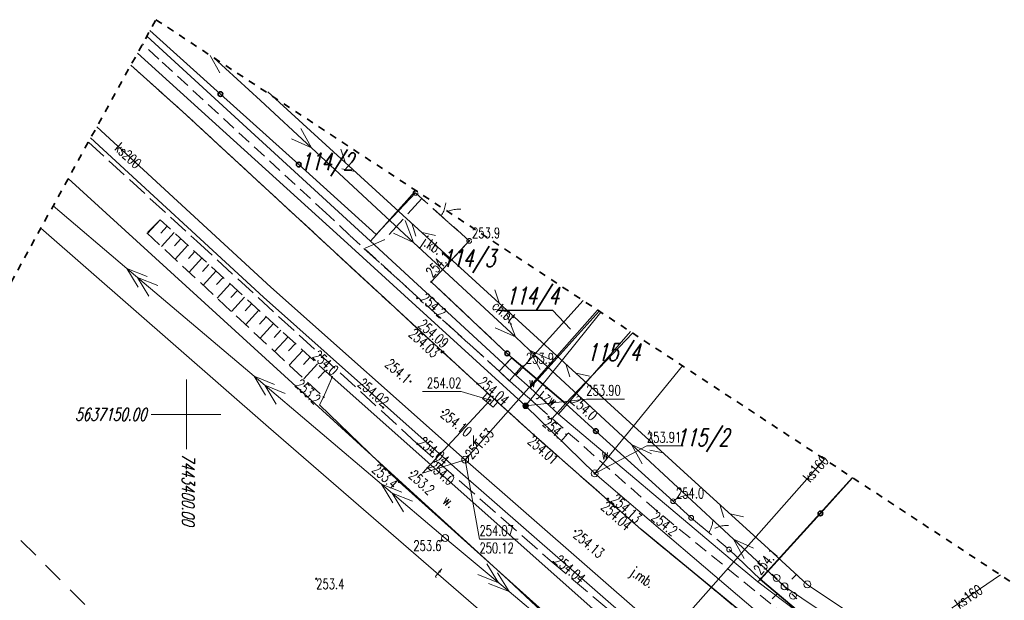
# Model space of a CAD drawing. Header units: metres. Extents: x 7443272 to 7443636, y 5636784 to 5637178.
# Tile 14 of 17: x 7443388 to 7443459, y 5637137 to 5637178. Entities that reach past the tile are written whole.
import ezdxf
from ezdxf.enums import TextEntityAlignment as Align

# ---------------------------------------------------------------- set-up
doc = ezdxf.new("R2010")
doc.units = ezdxf.units.M
doc.header["$MEASUREMENT"] = 0
for name, pattern in [('1', [0]), ('1_OTKC', [1.5, 1, -0.5]), ('1_OTKJ', [2, 1.5, -0.5]), ('1_OTKK', [0]), ('1_OTKR_A', [2, 1, -1]), ('1_OTOB', [2, 1, -1]), ('1_OTOF', [1.5, 1.5]), ('1_OTOO', [7.5, 7.5]), ('1_OTRK', [1.75, 1.25, -0.5]), ('1_SUEP_A', [0]), ('1_SUKP', [0]), ('1_SUTP_A', [0]), ('1_SUWP', [0]), ('2_1', [0]), ('2_OTKC', [1.5, 1, -0.5]), ('2_OTKJ', [2, 1.5, -0.5]), ('2_OTKK', [0]), ('2_OTKR', [0]), ('2_OTRK', [1.75, 1.25, -0.5]), ('2_OTRKG', [1.75, 1.25, -0.5]), ('2_SUEP_A', [0]), ('2_SUKP', [0]), ('2_SUTP_A', [0]), ('2_SUWP', [0]), ('3', [1, 0.5, -0.5]), ('4', [2.5, 1.5, -1])]:
    doc.linetypes.add(name, pattern=pattern)
doc.layers.get('0').update_dxf_attribs({"color": 250, "linetype": 'CONTINUOUS', "lineweight": 100})
for name, color, linetype, lineweight in [('EUZPU_L_4', 96, '4', 18), ('GRANICE_EWID_L_0', 3, '1', 18), ('KRZYZE_L_0', 7, '1', 0), ('NUMERY_DZIALEK_T_0', 3, 'CONTINUOUS', 25), ('SUEP_L_0', 1, '2_SUEP_A', 18), ('SUK_E_T_4', 34, 'CONTINUOUS', 0), ('SUK_T_1', 34, 'CONTINUOUS', 18), ('SUK_T_3', 34, 'CONTINUOUS', 18), ('SUKP_E_T_0', 34, 'CONTINUOUS', 0), ('SUKP_L_0', 34, '2_SUKP', 18), ('SUKR_T_0', 34, 'CONTINUOUS', 18), ('SUTP_E_T_0', 30, 'CONTINUOUS', 0), ('SUTP_L_0', 30, '2_SUTP_A', 18), ('SUW_E_T_2', 5, 'CONTINUOUS', 0), ('SUW_T_5', 5, 'CONTINUOUS', 18), ('SUWP_L_0', 5, '2_SUWP', 18), ('SUWR_T_0', 5, 'CONTINUOUS', 18), ('WWRZT_T_1', 7, 'CONTINUOUS', 18), ('ZAKRES_L_2', 1, '3', 35)]:
    doc.layers.add(name, color=color, linetype=linetype, lineweight=lineweight)
for name, color, linetype, lineweight, true_color in [('OTK_E_T_0', 7, 'CONTINUOUS', 0, 0x7d7d7d), ('OTK_E_T_1', 7, 'CONTINUOUS', 0, 0x7d7d7d), ('OTK_E_T_4', 7, 'CONTINUOUS', 0, 0x7d7d7d), ('OTK_L_0', 7, '1_OTKJ', 18, 0x7d7d7d), ('OTK_L_1', 7, '1_OTKK', 25, 0x7d7d7d), ('OTK_L_2', 7, '1_OTKC', 18, 0x7d7d7d), ('OTK_L_5', 7, '1_OTKR_A', 18, 0x7d7d7d), ('OTO_L_0', 7, '1_OTOO', 35, 0x7d7d7d), ('OTO_L_1', 7, '1_OTOB', 18, 0x7d7d7d), ('OTO_L_2', 7, '1_OTOF', 18, 0x7d7d7d), ('OTR_L_1', 7, '1_OTRK', 18, 0x7d7d7d), ('OTR_T_0', 7, 'CONTINUOUS', 18, 0x7d7d7d), ('OTR_T_1', 7, 'CONTINUOUS', 18, 0x7d7d7d), ('SUE_T_3', 7, 'CONTINUOUS', 18, 0x7d7d7d), ('SUP_E_T_1', 7, 'CONTINUOUS', 0, 0x7d7d7d), ('SUP_T_2', 7, 'CONTINUOUS', 18, 0x7d7d7d), ('SUP_T_4', 7, 'CONTINUOUS', 18, 0x7d7d7d)]:
    doc.layers.add(name, color=color, linetype=linetype, lineweight=lineweight, true_color=true_color)
doc.styles.get("Standard").update_dxf_attribs({"font": 'Simplex.SHX', "width": 0.75})

# ---------------------------------------------------------------- blocks, each defined once
blk = doc.blocks.new('1_SUEO_W')
at = {"linetype": 'Continuous'}
for p, q in [((-0.53035, 0.53035), (-0.8839, 0.8839)), ((0.53035, 0.53035), (0.8839, 0.8839)), ((-0.53035, -0.53035), (-0.8839, -0.8839)), ((0.53035, -0.53035), (0.8839, -0.8839))]:
    blk.add_line(p, q, dxfattribs=at)
blk.add_circle((0, 0), 0.025, dxfattribs=at)
blk = doc.blocks.new('1_SUPP')
at = {"linetype": 'Continuous'}
blk.add_circle((0, 0), 0.25, dxfattribs=at)
blk = doc.blocks.new('1_SUKK')
at = {"linetype": 'Continuous'}
for p, q in [((-0.5, -0.25), (-0.5, 0.25)), ((-0.5, 0.25), (0.5, 0.25)), ((-0.175, 0.25), (-0.175, -0.25)), ((0.175, 0.25), (0.175, -0.25)), ((0.5, 0.25), (0.5, -0.25)), ((0.5, -0.25), (-0.5, -0.25))]:
    blk.add_line(p, q, dxfattribs=at)
blk = doc.blocks.new('1_SUKS')
at = {"linetype": 'Continuous'}
blk.add_circle((0, 0), 0.25, dxfattribs=at)
blk = doc.blocks.new('1_SUPS')
at = {"linetype": 'Continuous'}
blk.add_circle((0, 0), 0.0625, dxfattribs=at)
blk = doc.blocks.new('1_SUPW')
at = {"linetype": 'Continuous'}
blk.add_circle((0, 0), 0.25, dxfattribs=at)
blk = doc.blocks.new('1_SUWW')
at = {"linetype": 'Continuous'}
for radius in [0.2, 0.175, 0.15, 0.125, 0.1, 0.075, 0.05, 0.025, 0.00715]:
    blk.add_circle((0, 0), radius, dxfattribs=at)
blk = doc.blocks.new('2_OTRN')
at = {"linetype": 'Continuous'}
blk.add_circle((0, 0), 0.045, dxfattribs=at)
blk = doc.blocks.new('2_OTRS')
at = {"linetype": 'Continuous'}
blk.add_circle((0, 0), 0.045, dxfattribs=at)

msp = doc.modelspace()

# ---------------------------------------------------------------- linework, layer by layer
at = {"layer": 'EUZPU_L_4', "linetype": '4'}
msp.add_line((7443417.4, 5637111.54), (7443381.045, 5637148.017), dxfattribs=at)
at = {"layer": 'GRANICE_EWID_L_0', "linetype": '1'}
for p, q in [((7443397.161, 5637177.212), (7443413.23, 5637162.45)), ((7443423.15, 5637138.08), (7443391.5, 5637166.958)), ((7443413.23, 5637162.45), (7443416.44, 5637166.06)), ((7443413.23, 5637162.45), (7443423.7, 5637152.83)), ((7443423.7, 5637152.83), (7443428.528, 5637158.19)), ((7443429.675, 5637157.436), (7443424.71, 5637151.9)), ((7443426.75, 5637150.02), (7443431.924, 5637155.957)), ((7443424.71, 5637151.9), (7443423.7, 5637152.83)), ((7443424.71, 5637151.9), (7443426.75, 5637150.02)), ((7443426.75, 5637150.02), (7443439.095, 5637139.622)), ((7443441.08, 5637137.95), (7443447.891, 5637145.459)), ((7443441.08, 5637137.95), (7443439.095, 5637139.622)), ((7443423.15, 5637138.08), (7443436.85, 5637125.32)), ((7443451.34, 5637130.26), (7443441.08, 5637137.95))]:
    msp.add_line(p, q, dxfattribs=at)
at = {"layer": 'KRZYZE_L_0', "linetype": '1'}
for p, q in [((7443400.011, 5637147.505), (7443400.011, 5637152.505)), ((7443397.47, 5637150.003), (7443402.47, 5637150.003))]:
    msp.add_line(p, q, dxfattribs=at)
at = {"layer": 'NUMERY_DZIALEK_T_0', "linetype": 'Continuous'}
for p in [(7443422.399, 5637157.491), (7443427.615, 5637156.124)]:
    msp.add_line(p, (7443426.335, 5637157.491), dxfattribs=at)
at = {"layer": 'OTK_L_0', "linetype": '2_OTKJ'}
for p, q in [((7443396.91, 5637174.3), (7443396.011, 5637175.129)), ((7443399.74, 5637171.77), (7443396.91, 5637174.3)), ((7443420.905, 5637152.213), (7443399.74, 5637171.77)), ((7443392.954, 5637169.591), (7443400.74, 5637162.46)), ((7443416.926, 5637165.531), (7443414.23, 5637162.56)), ((7443420.34, 5637162.48), (7443416.926, 5637165.531)), ((7443400.74, 5637162.46), (7443416.605, 5637147.893)), ((7443414.23, 5637162.56), (7443412.77, 5637161.93)), ((7443417.61, 5637159.53), (7443420.34, 5637162.48)), ((7443412.77, 5637161.93), (7443422.49, 5637153.11)), ((7443423.401, 5637154.078), (7443417.61, 5637159.53)), ((7443422.49, 5637153.11), (7443423.401, 5637154.078)), ((7443424.125, 5637153.461), (7443423.23, 5637152.41)), ((7443427.26, 5637150.79), (7443424.125, 5637153.461)), ((7443424.973, 5637148.533), (7443420.905, 5637152.213)), ((7443423.23, 5637152.41), (7443426.3, 5637149.702)), ((7443426.3, 5637149.702), (7443427.26, 5637150.79)), ((7443432.701, 5637141.731), (7443424.973, 5637148.533)), ((7443416.605, 5637147.893), (7443426.16, 5637139.49)), ((7443440.579, 5637135.222), (7443432.701, 5637141.731)), ((7443426.16, 5637139.49), (7443436.67, 5637130.658))]:
    msp.add_line(p, q, dxfattribs=at)
at = {"layer": 'OTK_L_1', "linetype": '2_OTKK'}
for p, q in [((7443396.91, 5637174.3), (7443396.011, 5637175.129)), ((7443399.74, 5637171.77), (7443396.91, 5637174.3)), ((7443420.905, 5637152.213), (7443399.74, 5637171.77)), ((7443424.973, 5637148.533), (7443420.905, 5637152.213)), ((7443432.701, 5637141.731), (7443424.973, 5637148.533)), ((7443440.579, 5637135.222), (7443432.701, 5637141.731))]:
    msp.add_line(p, q, dxfattribs=at)
at = {"layer": 'OTK_L_2', "linetype": '2_OTKC'}
for p, q in [((7443398.02, 5637175.56), (7443396.847, 5637176.643)), ((7443410.03, 5637164.5), (7443398.02, 5637175.56)), ((7443396.011, 5637175.129), (7443396.91, 5637174.3)), ((7443396.91, 5637174.3), (7443399.74, 5637171.77)), ((7443399.74, 5637171.77), (7443420.905, 5637152.213)), ((7443411.73, 5637162.89), (7443410.03, 5637164.5)), ((7443422.49, 5637153.11), (7443411.73, 5637162.89)), ((7443423.401, 5637154.078), (7443422.49, 5637153.11)), ((7443424.125, 5637153.461), (7443423.401, 5637154.078)), ((7443422.49, 5637153.11), (7443423.23, 5637152.41)), ((7443423.23, 5637152.41), (7443422.49, 5637153.11)), ((7443423.23, 5637152.41), (7443424.125, 5637153.461)), ((7443420.905, 5637152.213), (7443424.973, 5637148.533)), ((7443433.833, 5637143.058), (7443423.23, 5637152.41)), ((7443424.973, 5637148.533), (7443432.701, 5637141.731)), ((7443446.678, 5637132.582), (7443433.833, 5637143.058)), ((7443432.701, 5637141.731), (7443440.579, 5637135.222))]:
    msp.add_line(p, q, dxfattribs=at)
at = {"layer": 'OTK_L_5', "linetype": '2_OTKR'}
for p, q in [((7443410.47, 5637152.68), (7443409.87, 5637151.24)), ((7443436.115, 5637129.92), (7443410.47, 5637152.68)), ((7443409.87, 5637151.24), (7443409.559, 5637150.686)), ((7443409.559, 5637150.686), (7443415.295, 5637145.144)), ((7443415.295, 5637145.144), (7443434.517, 5637127.921))]:
    msp.add_line(p, q, dxfattribs=at)
at = {"layer": 'OTO_L_0'}
for p, q in [((7443402.449, 5637173.04), (7443397.379, 5637177.607)), ((7443408.077, 5637167.97), (7443402.449, 5637173.04)), ((7443413.65, 5637162.95), (7443408.077, 5637167.97)), ((7443416.48, 5637165.93), (7443413.65, 5637162.95)), ((7443420.34, 5637162.48), (7443417.61, 5637159.53)), ((7443417.61, 5637159.53), (7443423.071, 5637154.389)), ((7443427.26, 5637150.79), (7443432.088, 5637155.849)), ((7443423.071, 5637154.389), (7443423.401, 5637154.078)), ((7443423.401, 5637154.078), (7443427.26, 5637150.79)), ((7443429.45, 5637148.798), (7443427.26, 5637150.79)), ((7443434.999, 5637143.752), (7443429.45, 5637148.798)), ((7443447.907, 5637145.448), (7443445.589, 5637142.882)), ((7443445.589, 5637142.882), (7443441.294, 5637138.128)), ((7443441.294, 5637138.128), (7443439.025, 5637140.283)), ((7443443.988, 5637135.845), (7443441.294, 5637138.128))]:
    msp.add_line(p, q, dxfattribs=at)
for centre in [(7443402.449, 5637173.04), (7443408.077, 5637167.97), (7443423.071, 5637154.389), (7443429.45, 5637148.798), (7443445.589, 5637142.882)]:
    msp.add_circle(centre, 0.17, dxfattribs=at)
at = {"layer": 'OTO_L_1'}
for p, q in [((7443416.48, 5637165.93), (7443417.944, 5637164.621)), ((7443417.758, 5637164.788), (7443418.876, 5637163.789)), ((7443418.876, 5637163.789), (7443420.34, 5637162.48)), ((7443436.299, 5637142.566), (7443437.183, 5637141.826)), ((7443436.991, 5637141.986), (7443438.141, 5637141.023)), ((7443438.141, 5637141.023), (7443439.025, 5637140.283))]:
    msp.add_line(p, q, dxfattribs=at)
for centre in [(7443416.48, 5637165.93), (7443420.34, 5637162.48), (7443436.299, 5637142.566), (7443439.025, 5637140.283)]:
    msp.add_circle(centre, 0.17, dxfattribs=at)
for centre, start, end in [((7443416.656, 5637165.402), 326.15467, 10.22904), ((7443419.609, 5637162.762), 86.19139, 130.26576), ((7443435.87, 5637142.565), 327.99859, 12.07296), ((7443438.907, 5637140.021), 88.03531, 132.10968)]:
    msp.add_arc(centre, 2, start, end, dxfattribs=at)
at = {"layer": 'OTO_L_2'}
for p, q in [((7443434.999, 5637143.752), (7443435.081, 5637143.812)), ((7443434.999, 5637143.752), (7443435.553, 5637143.247)), ((7443435.081, 5637143.812), (7443435.163, 5637143.873)), ((7443435.163, 5637143.873), (7443435.239, 5637143.926)), ((7443435.239, 5637143.926), (7443435.336, 5637143.973)), ((7443435.336, 5637143.973), (7443435.419, 5637144.019)), ((7443435.419, 5637144.019), (7443435.509, 5637144.059)), ((7443435.509, 5637144.059), (7443435.606, 5637144.091)), ((7443435.606, 5637144.091), (7443435.697, 5637144.131)), ((7443435.697, 5637144.131), (7443435.795, 5637144.149)), ((7443435.795, 5637144.149), (7443435.9, 5637144.176)), ((7443435.9, 5637144.176), (7443435.991, 5637144.187)), ((7443435.991, 5637144.187), (7443436.09, 5637144.205)), ((7443436.09, 5637144.205), (7443436.188, 5637144.21)), ((7443436.188, 5637144.21), (7443436.287, 5637144.215)), ((7443436.287, 5637144.215), (7443436.394, 5637144.212)), ((7443436.394, 5637144.212), (7443436.429, 5637144.207)), ((7443435.515, 5637143.282), (7443435.745, 5637143.071)), ((7443435.745, 5637143.071), (7443436.299, 5637142.566))]:
    msp.add_line(p, q, dxfattribs=at)
for centre in [(7443434.999, 5637143.752), (7443436.299, 5637142.566)]:
    msp.add_circle(centre, 0.17, dxfattribs=at)
at = {"layer": 'OTR_L_1', "linetype": '2_OTRK'}
for p, q in [((7443398.12, 5637163.99), (7443397.16, 5637163.05)), ((7443397.16, 5637163.05), (7443409.87, 5637151.24)), ((7443409.87, 5637151.24), (7443410.47, 5637152.68))]:
    msp.add_line(p, q, dxfattribs=at)
at = {"layer": 'OTR_L_1', "linetype": '2_1'}
for p, q in [((7443398.12, 5637163.99), (7443397.214, 5637163)), ((7443398.615, 5637163.537), (7443398.16, 5637163.04)), ((7443399.112, 5637163.082), (7443398.199, 5637162.085)), ((7443399.61, 5637162.625), (7443399.152, 5637162.125)), ((7443400.11, 5637162.167), (7443399.191, 5637161.163)), ((7443400.612, 5637161.707), (7443400.151, 5637161.204)), ((7443401.116, 5637161.246), (7443400.19, 5637160.235)), ((7443401.622, 5637160.783), (7443401.157, 5637160.275)), ((7443402.13, 5637160.318), (7443401.197, 5637159.299)), ((7443402.639, 5637159.852), (7443402.171, 5637159.34)), ((7443403.15, 5637159.383), (7443402.211, 5637158.357)), ((7443403.663, 5637158.913), (7443403.192, 5637158.398)), ((7443404.178, 5637158.442), (7443403.232, 5637157.408)), ((7443404.695, 5637157.969), (7443404.22, 5637157.45)), ((7443405.214, 5637157.494), (7443404.26, 5637156.452)), ((7443405.734, 5637157.017), (7443405.256, 5637156.494)), ((7443406.257, 5637156.538), (7443405.296, 5637155.49)), ((7443406.781, 5637156.058), (7443406.299, 5637155.532)), ((7443407.307, 5637155.576), (7443406.34, 5637154.52)), ((7443407.836, 5637155.093), (7443407.35, 5637154.562)), ((7443408.366, 5637154.607), (7443407.391, 5637153.543)), ((7443408.898, 5637154.12), (7443408.409, 5637153.586)), ((7443409.432, 5637153.631), (7443408.45, 5637152.559)), ((7443409.967, 5637153.14), (7443409.475, 5637152.603))]:
    msp.add_line(p, q, dxfattribs=at)
at = {"layer": 'OTR_L_1', "linetype": '2_OTRKG'}
msp.add_line((7443410.47, 5637152.68), (7443398.12, 5637163.99), dxfattribs=at)
at = {"layer": 'SUEP_L_0', "linetype": '1_SUEP_A'}
for p, q in [((7443401.717, 5637175.819), (7443402.406, 5637174.572)), ((7443401.974, 5637175.649), (7443405.32, 5637172.57)), ((7443405.32, 5637172.57), (7443408.987, 5637169.171)), ((7443408.227, 5637170.557), (7443408.987, 5637169.171)), ((7443408.987, 5637169.171), (7443407.547, 5637169.824)), ((7443408.987, 5637169.171), (7443416.32, 5637162.372)), ((7443395.716, 5637160.502), (7443390.416, 5637164.992)), ((7443415.73, 5637163.942), (7443416.32, 5637162.372)), ((7443416.32, 5637162.372), (7443414.881, 5637163.026)), ((7443416.32, 5637162.372), (7443423.654, 5637155.574)), ((7443404.871, 5637152.745), (7443395.716, 5637160.502)), ((7443396.537, 5637159.151), (7443395.716, 5637160.502)), ((7443395.716, 5637160.502), (7443397.183, 5637159.914)), ((7443397.3, 5637158.505), (7443396.479, 5637159.856)), ((7443396.479, 5637159.856), (7443397.946, 5637159.268)), ((7443423.064, 5637157.144), (7443423.654, 5637155.574)), ((7443423.654, 5637155.574), (7443422.214, 5637156.227)), ((7443423.654, 5637155.574), (7443424.675, 5637154.628)), ((7443424.675, 5637154.628), (7443432.008, 5637147.83)), ((7443426.115, 5637153.975), (7443424.675, 5637154.628)), ((7443424.675, 5637154.628), (7443425.435, 5637153.242)), ((7443414.027, 5637144.988), (7443404.871, 5637152.745)), ((7443405.693, 5637151.394), (7443404.871, 5637152.745)), ((7443404.871, 5637152.745), (7443406.339, 5637152.157)), ((7443406.456, 5637150.748), (7443405.634, 5637152.099)), ((7443405.634, 5637152.099), (7443407.102, 5637151.51)), ((7443432.008, 5637147.83), (7443439.342, 5637141.032)), ((7443433.448, 5637147.177), (7443432.008, 5637147.83)), ((7443432.008, 5637147.83), (7443432.768, 5637146.443)), ((7443418.605, 5637141.109), (7443414.027, 5637144.988)), ((7443414.848, 5637143.637), (7443414.027, 5637144.988)), ((7443414.027, 5637144.988), (7443415.495, 5637144.4)), ((7443415.611, 5637142.99), (7443414.79, 5637144.342)), ((7443414.79, 5637144.342), (7443416.258, 5637143.753)), ((7443423.205, 5637137.257), (7443418.605, 5637141.109)), ((7443439.342, 5637141.032), (7443443.009, 5637137.632)), ((7443440.782, 5637140.378), (7443439.342, 5637141.032)), ((7443439.342, 5637141.032), (7443440.102, 5637139.645)), ((7443422.438, 5637137.899), (7443421.609, 5637139.245)), ((7443420.967, 5637138.479), (7443422.438, 5637137.899)), ((7443423.205, 5637137.257), (7443422.376, 5637138.603)), ((7443421.734, 5637137.837), (7443423.205, 5637137.257)), ((7443443.009, 5637137.632), (7443447.155, 5637134.838)), ((7443434.067, 5637128.16), (7443423.205, 5637137.257))]:
    msp.add_line(p, q, dxfattribs=at)
at = {"layer": 'SUKP_L_0', "linetype": '1_SUKP'}
for p, q in [((7443393.559, 5637170.687), (7443406.08, 5637159.157)), ((7443393.114, 5637169.88), (7443405.541, 5637158.436)), ((7443406.08, 5637159.157), (7443420.045, 5637146.743)), ((7443405.541, 5637158.436), (7443419.506, 5637146.022)), ((7443420.045, 5637146.743), (7443429.568, 5637157.506)), ((7443416.97, 5637145.768), (7443421.845, 5637151.024)), ((7443420.045, 5637146.743), (7443416.97, 5637145.768)), ((7443420.045, 5637146.743), (7443434.6, 5637134.018)), ((7443434.6, 5637134.018), (7443445.875, 5637146.784)), ((7443419.506, 5637146.022), (7443434.061, 5637133.298)), ((7443458.536, 5637138.46), (7443442.559, 5637127.566))]:
    msp.add_line(p, q, dxfattribs=at)
at = {"layer": 'SUKR_T_0', "linetype": 'Continuous'}
for p, q in [((7443416.974, 5637151.638), (7443419.77, 5637151.638)), ((7443421.845, 5637151.024), (7443419.77, 5637151.638)), ((7443420.045, 5637146.743), (7443421.074, 5637141.02)), ((7443421.074, 5637141.02), (7443423.869, 5637141.02))]:
    msp.add_line(p, q, dxfattribs=at)
at = {"layer": 'SUP_T_2', "linetype": 'Continuous'}
for p, q in [((7443443.125, 5637137.507), (7443442.784, 5637137.873)), ((7443443.282, 5637137.339), (7443442.941, 5637137.705))]:
    msp.add_line(p, q, dxfattribs=at)
at = {"layer": 'SUTP_L_0', "linetype": '1_SUTP_A'}
for p, q in [((7443408.932, 5637170.395), (7443405.85, 5637173.21)), ((7443414.175, 5637165.607), (7443408.932, 5637170.395)), ((7443411.406, 5637168.136), (7443411.115, 5637169.078)), ((7443412.144, 5637167.461), (7443411.179, 5637167.665)), ((7443425.25, 5637155.491), (7443414.175, 5637165.607)), ((7443416.496, 5637162.81), (7443416.205, 5637163.752)), ((7443405.91, 5637149.086), (7443389.537, 5637163.4)), ((7443417.909, 5637162.874), (7443416.944, 5637163.078)), ((7443422.482, 5637158.02), (7443422.191, 5637158.962)), ((7443423.22, 5637157.345), (7443422.255, 5637157.55)), ((7443436.326, 5637145.375), (7443425.25, 5637155.491)), ((7443427.571, 5637152.694), (7443427.281, 5637153.636)), ((7443428.984, 5637152.758), (7443428.019, 5637152.962)), ((7443425.791, 5637131.868), (7443405.91, 5637149.086)), ((7443433.557, 5637147.904), (7443433.267, 5637148.847)), ((7443434.296, 5637147.23), (7443433.331, 5637147.434)), ((7443441.569, 5637140.587), (7443436.326, 5637145.375)), ((7443438.357, 5637143.521), (7443438.647, 5637142.578)), ((7443439.095, 5637142.846), (7443440.06, 5637142.642)), ((7443444.651, 5637137.772), (7443441.569, 5637140.587)), ((7443448.054, 5637135.483), (7443444.651, 5637137.772))]:
    msp.add_line(p, q, dxfattribs=at)
at = {"layer": 'SUWP_L_0', "linetype": '1_SUWP'}
for p, q in [((7443411.046, 5637162.774), (7443396.481, 5637175.98)), ((7443424.395, 5637150.617), (7443411.046, 5637162.774)), ((7443424.395, 5637150.617), (7443429.803, 5637157.352)), ((7443429.362, 5637145.756), (7443435.673, 5637153.492)), ((7443429.362, 5637145.756), (7443424.395, 5637150.617)), ((7443447.741, 5637130.103), (7443429.362, 5637145.756))]:
    msp.add_line(p, q, dxfattribs=at)
at = {"layer": 'SUWR_T_0', "linetype": 'Continuous'}
for p, q in [((7443424.395, 5637150.617), (7443428.762, 5637151.105)), ((7443428.762, 5637151.105), (7443431.503, 5637151.105)), ((7443429.362, 5637145.756), (7443433.11, 5637147.729)), ((7443433.11, 5637147.729), (7443435.716, 5637147.729))]:
    msp.add_line(p, q, dxfattribs=at)
at = {"layer": 'ZAKRES_L_2', "linetype": '3'}
for p, q in [((7443379.656, 5637145.5), (7443397.81, 5637178.388)), ((7443397.81, 5637178.388), (7443627.81, 5637027.16))]:
    msp.add_line(p, q, dxfattribs=at)

# ---------------------------------------------------------------- block references
at = {"layer": 'OTR_T_0'}
for p in [(7443418.35, 5637154.47), (7443418.47, 5637154.51), (7443420.905, 5637152.213), (7443414.15, 5637150.49), (7443418.445, 5637150.177), (7443416.605, 5637147.893), (7443424.973, 5637148.533), (7443430.27, 5637143.86), (7443430.32, 5637143.94), (7443427.97, 5637141.61), (7443426.393, 5637139.384)]:
    msp.add_blockref('2_OTRS', p, dxfattribs=at)
at = {"layer": 'OTR_T_1'}
for p in [(7443420.34, 5637162.48), (7443417.61, 5637159.53), (7443416.59, 5637158.36), (7443424.21, 5637153.46), (7443410.47, 5637152.68), (7443416.11, 5637152.37), (7443409.87, 5637151.24), (7443427.633, 5637150.866), (7443426.043, 5637149.82), (7443416.178, 5637145.796), (7443417.345, 5637146.168), (7443415.295, 5637145.144), (7443430.27, 5637143.86), (7443433.833, 5637143.058), (7443418.345, 5637140.931), (7443409.337, 5637138.183), (7443441.3, 5637138.18)]:
    msp.add_blockref('2_OTRN', p, dxfattribs=at)
at = {"layer": 'SUE_T_3'}
for name in ['1_SUEO_W', '1_SUPP']:
    msp.add_blockref(name, (7443443.009, 5637137.632), dxfattribs=at)
at = {"layer": 'SUK_T_1', "rotation": 320.3099414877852}
msp.add_blockref('1_SUKK', (7443421.845, 5637151.024), dxfattribs=at)
at = {"layer": 'SUK_T_3'}
msp.add_blockref('1_SUKS', (7443420.045, 5637146.743), dxfattribs=at)
at = {"layer": 'SUKR_T_0'}
for p in [(7443421.845, 5637151.024), (7443420.045, 5637146.743), (7443420.253, 5637146.977)]:
    msp.add_blockref('1_SUPS', p, dxfattribs=at)
at = {"layer": 'SUP_T_2'}
for p in [(7443418.605, 5637141.109), (7443442.443, 5637138.239), (7443444.651, 5637137.772), (7443443.623, 5637136.973)]:
    msp.add_blockref('1_SUPP', p, dxfattribs=at)
at = {"layer": 'SUP_T_4'}
msp.add_blockref('1_SUPW', (7443429.362, 5637145.756), dxfattribs=at)
at = {"layer": 'SUW_T_5'}
msp.add_blockref('1_SUWW', (7443424.395, 5637150.617), dxfattribs=at)
at = {"layer": 'SUWR_T_0'}
for p in [(7443424.395, 5637150.617), (7443429.362, 5637145.756)]:
    msp.add_blockref('1_SUPS', p, dxfattribs=at)

# ---------------------------------------------------------------- texts
at = {"layer": 'NUMERY_DZIALEK_T_0', "oblique": 15, "width": 0.7}
for s, p in [('114/2', (7443412.009, 5637167.554)), ('114/3', (7443422.201, 5637160.604)), ('114/4', (7443426.781, 5637157.908))]:
    msp.add_text(s, height=1.25, dxfattribs=at).set_placement(p, align=Align.RIGHT)
for s, p in [('115/4', (7443428.796, 5637155.097)), ('115/2', (7443435.187, 5637148.967))]:
    msp.add_text(s, height=1.25, dxfattribs=at).set_placement(p, align=Align.TOP_LEFT)
at = {"layer": 'OTK_E_T_0', "width": 0.7}
msp.add_text('j.kb.', height=0.75, rotation=327.09476, dxfattribs=at).set_placement((7443418.085, 5637161.447), align=Align.RIGHT)
for s, rotation, p in [('j.zw.', 321.14272, (7443425.75, 5637151.95)), ('j.mb.', 325.87145, (7443432.27, 5637139.097))]:
    msp.add_text(s, height=0.75, rotation=rotation, dxfattribs=at).set_placement(p, align=Align.TOP_LEFT)
at = {"layer": 'OTK_E_T_1', "width": 0.7}
msp.add_text('ch.bt.', height=0.75, rotation=318.81408, dxfattribs=at).set_placement((7443423.404, 5637156.376), align=Align.RIGHT)
at = {"layer": 'OTK_E_T_4', "width": 0.7}
msp.add_text('w.', height=0.75, rotation=322.59464, dxfattribs=at).set_placement((7443418.884, 5637143.738), align=Align.MIDDLE)
at = {"layer": 'OTR_T_0', "width": 0.7}
for s, rotation, p in [('254.09', 318.31459, (7443418.437, 5637154.707)), ('254.02', 319.6705, (7443414.15, 5637150.49))]:
    msp.add_text(s, height=0.75, rotation=rotation, dxfattribs=at).set_placement(p, align=Align.RIGHT)
msp.add_text('254.03', height=0.75, rotation=317.4544, dxfattribs=at).set_placement((7443418.255, 5637154.566), align=Align.TOP_RIGHT)
for s, rotation, p in [('254.04', 319.42738, (7443420.905, 5637152.213)), ('254.04', 319.33879, (7443416.605, 5637147.893)), ('254.13', 317.45085, (7443430.474, 5637143.787)), ('254.04', 319.43104, (7443426.393, 5637139.384))]:
    msp.add_text(s, height=0.75, rotation=rotation, dxfattribs=at).set_placement(p)
for s, rotation, p in [('254.10', 320.93753, (7443418.445, 5637150.177)), ('254.13', 319.26046, (7443428.01, 5637141.505))]:
    msp.add_text(s, height=0.75, rotation=rotation, dxfattribs=at).set_placement(p, align=Align.MIDDLE_LEFT)
for s, rotation, p in [('254.01', 318.64654, (7443424.973, 5637148.533)), ('254.04', 318.2397, (7443430.252, 5637143.808))]:
    msp.add_text(s, height=0.75, rotation=rotation, dxfattribs=at).set_placement(p, align=Align.TOP_LEFT)
at = {"layer": 'OTR_T_1', "width": 0.7}
for s, p in [('253.9', (7443420.54, 5637162.68)), ('253.9', (7443424.41, 5637153.66)), ('254.0', (7443435.21, 5637143.96))]:
    msp.add_text(s, height=0.75, dxfattribs=at).set_placement(p)
for s, rotation, p in [('254.1', 46.77343, (7443417.692, 5637159.8)), ('254.2', 317.55724, (7443416.758, 5637158.247)), ('254.0', 317.44769, (7443427.633, 5637150.866)), ('254.0', 319.11934, (7443417.345, 5637146.168)), ('254.1', 49.25505, (7443441.289, 5637138.417))]:
    msp.add_text(s, height=0.75, rotation=rotation, dxfattribs=at).set_placement(p)
msp.add_text('254.0', height=0.75, rotation=317.0436, dxfattribs=at).set_placement((7443410.49, 5637152.758), align=Align.RIGHT)
msp.add_text('254.1', height=0.75, rotation=318.70236, dxfattribs=at).set_placement((7443415.997, 5637152.448), align=Align.MIDDLE_RIGHT)
for s, rotation, p in [('253.2', 316.21888, (7443409.735, 5637151.209)), ('253.4', 318.13952, (7443415.295, 5637145.144))]:
    msp.add_text(s, height=0.75, rotation=rotation, dxfattribs=at).set_placement(p, align=Align.TOP_RIGHT)
for s, rotation, p in [('254.1', 319.04084, (7443426.043, 5637149.82)), ('254.2', 320.80034, (7443433.833, 5637143.058))]:
    msp.add_text(s, height=0.75, rotation=rotation, dxfattribs=at).set_placement(p, align=Align.TOP_LEFT)
msp.add_text('253.2', height=0.75, rotation=317.47214, dxfattribs=at).set_placement((7443416.178, 5637145.796), align=Align.MIDDLE_LEFT)
msp.add_text('253.6', height=0.75, dxfattribs=at).set_placement((7443418.345, 5637140.931), align=Align.TOP_RIGHT)
msp.add_text('253.4', height=0.75, dxfattribs=at).set_placement((7443409.337, 5637138.183), align=Align.TOP_LEFT)
at = {"layer": 'SUK_E_T_4', "width": 0.7}
msp.add_text('k', height=0.75, dxfattribs=at).set_placement((7443420.545, 5637147.743))
at = {"layer": 'SUKP_E_T_0', "width": 0.7}
for s, rotation, p in [('ks200', 317.35803, (7443395.809, 5637168.615)), ('ks160', 48.5499, (7443445.261, 5637146.089)), ('ks160', 34.28667, (7443456.251, 5637136.901))]:
    msp.add_text(s, height=0.75, rotation=rotation, dxfattribs=at).set_placement(p, align=Align.MIDDLE)
at = {"layer": 'SUKR_T_0', "width": 0.7}
msp.add_text('254.02', height=0.75, dxfattribs=at).set_placement((7443419.77, 5637151.888), align=Align.RIGHT)
msp.add_text('251.53', height=0.75, rotation=48.49739, dxfattribs=at).set_placement((7443420.252, 5637146.977), align=Align.MIDDLE_LEFT)
for s, p in [('254.07', (7443421.074, 5637142.02)), ('250.12', (7443421.074, 5637140.77))]:
    msp.add_text(s, height=0.75, dxfattribs=at).set_placement(p, align=Align.TOP_LEFT)
at = {"layer": 'SUP_E_T_1', "width": 0.7}
msp.add_text('w', height=0.75, dxfattribs=at).set_placement((7443429.862, 5637146.756))
at = {"layer": 'SUTP_E_T_0', "width": 0.7}
msp.add_text('t', height=0.75, rotation=318.9815, dxfattribs=at).set_placement((7443418.145, 5637138.6), align=Align.MIDDLE)
at = {"layer": 'SUW_E_T_2', "width": 0.7}
msp.add_text('w', height=0.75, dxfattribs=at).set_placement((7443424.622, 5637151.957))
at = {"layer": 'SUWR_T_0', "width": 0.7}
for s, p in [('253.90', (7443428.762, 5637151.355)), ('253.91', (7443433.11, 5637147.979))]:
    msp.add_text(s, height=0.75, dxfattribs=at).set_placement(p)
at = {"layer": 'WWRZT_T_1', "oblique": 15, "width": 0.7}
msp.add_text('5637150.00', height=0.9, dxfattribs=at).set_placement((7443397.131, 5637150), align=Align.MIDDLE_RIGHT)
msp.add_text('7443400.00', height=0.9, rotation=270, dxfattribs=at).set_placement((7443400.136, 5637147.158), align=Align.MIDDLE_LEFT)

doc.saveas('drawing.dxf')
